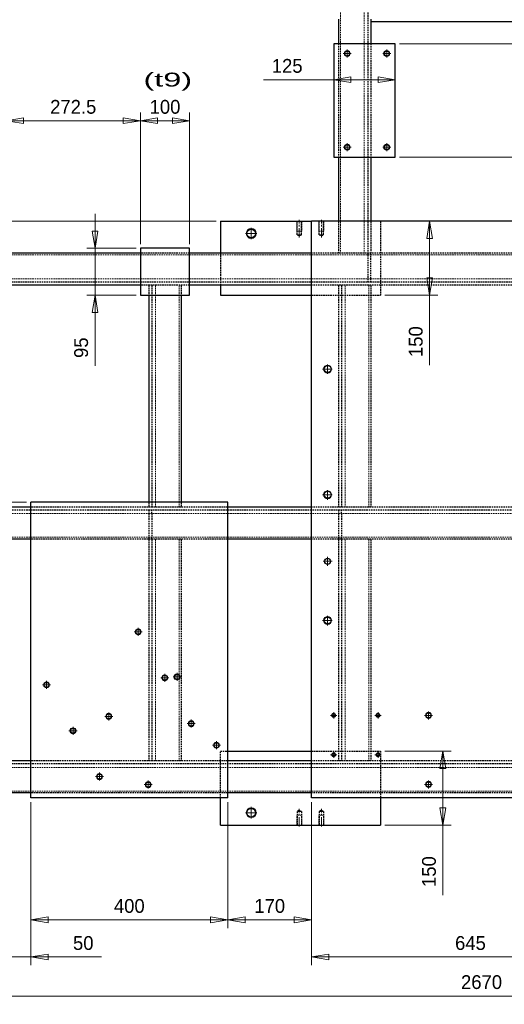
# Model space of a CAD drawing. Header units: millimetres. Extents: x -62 to 6744, y -106 to 4796.
# Tile 7 of 22: x 2497 to 3481, y 1125 to 3122. Entities that reach past the tile are written whole.
import ezdxf

# ---------------------------------------------------------------- set-up
doc = ezdxf.new("R2010")
doc.units = ezdxf.units.MM
doc.linetypes.add('CENTER2', pattern=[28.575, 19.05, -3.175, 3.175, -3.175])
doc.linetypes.add('HIDDEN2', pattern=[4.7625, 3.175, -1.5875])
doc.layers.get('0').update_dxf_attribs({"color": 157, "lineweight": 0})
doc.layers.add('2', color=176, linetype='Continuous', lineweight=0)
doc.styles.add('Default', font='txt')
doc.styles.add('JIS', font='txt')
doc.dimstyles.new('Default', dxfattribs={"dimtxt": 3.5, "dimasz": 4.375, "dimexe": 2.1, "dimexo": 1.05, "dimgap": 1.75, "dimtad": 1, "dimdsep": 46, "dimtxsty": 'Default', "dimblk": 'CLOSED', "dimcen": 0.09, "dimclrt": 13, "dimadec": 0, "dimazin": 0, "dimtfac": 0.4, "dimtdec": 3, "dimtmove": 0, "dimatfit": 3, "dimldrblk": 'CLOSED', "dimfxl": 10.01, "dimtolj": 1, "dimarcsym": 0})

# ---------------------------------------------------------------- blocks, each defined once
blk = doc.blocks.new('_Closed')
at = {"color": 0, "linetype": 'ByBlock', "lineweight": -2}
for p, q in [((-1, 0.166667), (0, 0)), ((-1, 0.166667), (-1, -0.166667)), ((0, 0), (-1, -0.166667)), ((0, 0), (-1, 0))]:
    blk.add_line(p, q, dxfattribs=at)
blk = doc.blocks.new('*D8')
at = {"color": 0, "linetype": 'Continuous', "lineweight": -2}
for p, q in [((3090, 1535.4), (3090, 1204.5)), ((3735, 1535.4), (3735, 1204.5)), ((3700, 1221.3), (3125, 1221.3))]:
    blk.add_line(p, q, dxfattribs=at)
at = {"layer": 'Defpoints', "color": 0}
for p in [(3090, 1543.8), (3735, 1543.8), (3090, 1221.3)]:
    blk.add_point(p, dxfattribs=at)
at = {"color": 0, "lineweight": -2, "xscale": 35, "yscale": 35, "zscale": 35, "rotation": 180}
blk.add_blockref('_Closed', (3090, 1221.3), dxfattribs=at)
at = {"color": 0, "lineweight": -2, "xscale": 35, "yscale": 35, "zscale": 35}
blk.add_blockref('_Closed', (3735, 1221.3), dxfattribs=at)
at = {"color": 13, "lineweight": 0, "insert": (3412.5, 1249.3), "char_height": 28, "attachment_point": 5, "style": 'Default'}
blk.add_mtext('\\A1;645', dxfattribs=at)
blk = doc.blocks.new('*D9')
at = {"color": 0, "linetype": 'Continuous', "lineweight": -2}
for p, q in [((2920, 1535.4), (2920, 1279.7)), ((3090, 1535.4), (3090, 1279.7)), ((3055, 1296.5), (2955, 1296.5))]:
    blk.add_line(p, q, dxfattribs=at)
at = {"layer": 'Defpoints', "color": 0}
for p in [(2920, 1543.8), (3090, 1543.8), (2920, 1296.5)]:
    blk.add_point(p, dxfattribs=at)
at = {"color": 0, "lineweight": -2, "xscale": 35, "yscale": 35, "zscale": 35, "rotation": 180}
blk.add_blockref('_Closed', (2920, 1296.5), dxfattribs=at)
at = {"color": 0, "lineweight": -2, "xscale": 35, "yscale": 35, "zscale": 35}
blk.add_blockref('_Closed', (3090, 1296.5), dxfattribs=at)
at = {"color": 13, "lineweight": 0, "insert": (3005, 1324.5), "char_height": 28, "attachment_point": 5, "style": 'Default'}
blk.add_mtext('\\A1;170', dxfattribs=at)
blk = doc.blocks.new('*D10')
at = {"color": 0, "linetype": 'Continuous', "lineweight": -2}
for p, q in [((2520, 1535.4), (2520, 1279.7)), ((2920, 1535.4), (2920, 1279.7)), ((2885, 1296.5), (2555, 1296.5))]:
    blk.add_line(p, q, dxfattribs=at)
at = {"layer": 'Defpoints', "color": 0}
for p in [(2520, 1543.8), (2920, 1543.8), (2520, 1296.5)]:
    blk.add_point(p, dxfattribs=at)
at = {"color": 0, "lineweight": -2, "xscale": 35, "yscale": 35, "zscale": 35, "rotation": 180}
blk.add_blockref('_Closed', (2520, 1296.5), dxfattribs=at)
at = {"color": 0, "lineweight": -2, "xscale": 35, "yscale": 35, "zscale": 35}
blk.add_blockref('_Closed', (2920, 1296.5), dxfattribs=at)
at = {"color": 13, "lineweight": 0, "insert": (2720, 1324.5), "char_height": 28, "attachment_point": 5, "style": 'Default'}
blk.add_mtext('\\A1;400', dxfattribs=at)
blk = doc.blocks.new('*D11')
at = {"color": 0, "linetype": 'Continuous', "lineweight": -2}
for p, q in [((2470, 1535.4), (2470, 1204.5)), ((2520, 1535.4), (2520, 1204.5)), ((2435, 1221.3), (2400, 1221.3)), ((2520, 1221.3), (2470, 1221.3)), ((2520, 1221.3), (2663.3, 1221.3)), ((2555, 1221.3), (2590, 1221.3))]:
    blk.add_line(p, q, dxfattribs=at)
at = {"layer": 'Defpoints', "color": 0}
for p in [(2470, 1543.8), (2520, 1543.8), (2470, 1221.3)]:
    blk.add_point(p, dxfattribs=at)
at = {"color": 0, "lineweight": -2, "xscale": 35, "yscale": 35, "zscale": 35}
blk.add_blockref('_Closed', (2470, 1221.3), dxfattribs=at)
at = {"color": 0, "lineweight": -2, "xscale": 35, "yscale": 35, "zscale": 35, "rotation": 180}
blk.add_blockref('_Closed', (2520, 1221.3), dxfattribs=at)
at = {"color": 13, "lineweight": 0, "insert": (2626.6, 1249.3), "char_height": 28, "attachment_point": 5, "style": 'Default'}
blk.add_mtext('\\A1;50', dxfattribs=at)
blk = doc.blocks.new('*D13')
at = {"color": 0, "linetype": 'Continuous', "lineweight": -2}
for p, q in [((2100, 1535.4), (2100, 1125.2)), ((4770, 1535.4), (4770, 1125.2)), ((2135, 1142), (4735, 1142))]:
    blk.add_line(p, q, dxfattribs=at)
at = {"layer": 'Defpoints', "color": 0}
for p in [(2100, 1543.8), (4770, 1543.8), (4770, 1142)]:
    blk.add_point(p, dxfattribs=at)
at = {"color": 0, "lineweight": -2, "xscale": 35, "yscale": 35, "zscale": 35, "rotation": 180}
blk.add_blockref('_Closed', (2100, 1142), dxfattribs=at)
at = {"color": 0, "lineweight": -2, "xscale": 35, "yscale": 35, "zscale": 35}
blk.add_blockref('_Closed', (4770, 1142), dxfattribs=at)
at = {"color": 13, "lineweight": 0, "insert": (3435, 1170), "char_height": 28, "attachment_point": 5, "style": 'Default'}
blk.add_mtext('\\A1;2670', dxfattribs=at)
blk = doc.blocks.new('*D18')
at = {"color": 0, "linetype": 'Continuous', "lineweight": -2}
for p, q in [((2511.6, 2143.8), (1747.5, 2143.8)), ((1764.3, 2108.8), (1764.3, 1578.8)), ((2036.6, 1543.8), (1747.5, 1543.8))]:
    blk.add_line(p, q, dxfattribs=at)
at = {"layer": 'Defpoints', "color": 0}
for p in [(2520, 2143.8), (1764.3, 1543.8), (2045, 1543.8)]:
    blk.add_point(p, dxfattribs=at)
at = {"color": 0, "lineweight": -2, "xscale": 35, "yscale": 35, "zscale": 35}
for p, rotation in [((1764.3, 2143.8), 90), ((1764.3, 1543.8), 270)]:
    blk.add_blockref('_Closed', p, dxfattribs=dict(at, rotation=rotation))
at = {"color": 13, "lineweight": 0, "insert": (1736.3, 1843.8), "char_height": 28, "attachment_point": 5, "rotation": 90, "style": 'Default'}
blk.add_mtext('\\A1;600', dxfattribs=at)
blk = doc.blocks.new('*D19')
at = {"color": 0, "linetype": 'Continuous', "lineweight": -2}
for p, q in [((2650.4, 2693.8), (2650.4, 2728.8)), ((2734.1, 2658.8), (2633.6, 2658.8)), ((2650.4, 2658.8), (2650.4, 2563.8)), ((2734.1, 2563.8), (2633.6, 2563.8)), ((2650.4, 2563.8), (2650.4, 2420.5)), ((2650.4, 2528.8), (2650.4, 2493.8))]:
    blk.add_line(p, q, dxfattribs=at)
at = {"layer": 'Defpoints', "color": 0}
for p in [(2742.5, 2658.8), (2650.4, 2563.8), (2742.5, 2563.8)]:
    blk.add_point(p, dxfattribs=at)
at = {"color": 0, "lineweight": -2, "xscale": 35, "yscale": 35, "zscale": 35}
for p, rotation in [((2650.4, 2658.8), 270), ((2650.4, 2563.8), 90)]:
    blk.add_blockref('_Closed', p, dxfattribs=dict(at, rotation=rotation))
at = {"color": 13, "lineweight": 0, "insert": (2622.4, 2457.1), "char_height": 28, "attachment_point": 5, "rotation": 90, "style": 'Default'}
blk.add_mtext('\\A1;95', dxfattribs=at)
blk = doc.blocks.new('*D22')
at = {"color": 0, "linetype": 'Continuous', "lineweight": -2}
for p, q in [((2100, 2667.2), (2100, 3662.9)), ((3135, 3502.2), (3135, 3662.9)), ((3100, 3646.1), (2135, 3646.1))]:
    blk.add_line(p, q, dxfattribs=at)
at = {"layer": 'Defpoints', "color": 0}
for p in [(2100, 3646.1), (3135, 3493.8), (2100, 2658.8)]:
    blk.add_point(p, dxfattribs=at)
at = {"color": 0, "lineweight": -2, "xscale": 35, "yscale": 35, "zscale": 35, "rotation": 180}
blk.add_blockref('_Closed', (2100, 3646.1), dxfattribs=at)
at = {"color": 0, "lineweight": -2, "xscale": 35, "yscale": 35, "zscale": 35}
blk.add_blockref('_Closed', (3135, 3646.1), dxfattribs=at)
at = {"color": 13, "lineweight": 0, "insert": (2617.5, 3674.1), "char_height": 28, "attachment_point": 5, "style": 'Default'}
blk.add_mtext('\\A1;1035', dxfattribs=at)
blk = doc.blocks.new('*D26')
at = {"color": 0, "linetype": 'Continuous', "lineweight": -2}
for p, q in [((3268.4, 2843.8), (5075.2, 2843.8)), ((5058.4, 2693.8), (5058.4, 2808.8)), ((4833.4, 2658.8), (5075.2, 2658.8))]:
    blk.add_line(p, q, dxfattribs=at)
at = {"layer": 'Defpoints', "color": 0}
for p in [(3260, 2843.8), (5058.4, 2843.8), (4825, 2658.8)]:
    blk.add_point(p, dxfattribs=at)
at = {"color": 0, "lineweight": -2, "xscale": 35, "yscale": 35, "zscale": 35}
for p, rotation in [((5058.4, 2843.8), 90), ((5058.4, 2658.8), 270)]:
    blk.add_blockref('_Closed', p, dxfattribs=dict(at, rotation=rotation))
at = {"color": 13, "lineweight": 0, "insert": (5030.4, 2751.3), "char_height": 28, "attachment_point": 5, "rotation": 90, "style": 'Default'}
blk.add_mtext('\\A1;185', dxfattribs=at)
blk = doc.blocks.new('*D27')
at = {"color": 0, "linetype": 'Continuous', "lineweight": -2}
for p, q in [((3268.4, 3073.8), (5075.2, 3073.8)), ((5058.4, 2878.8), (5058.4, 3038.8)), ((3268.4, 2843.8), (5075.2, 2843.8))]:
    blk.add_line(p, q, dxfattribs=at)
at = {"layer": 'Defpoints', "color": 0}
for p in [(3260, 3073.8), (5058.4, 3073.8), (3260, 2843.8)]:
    blk.add_point(p, dxfattribs=at)
at = {"color": 0, "lineweight": -2, "xscale": 35, "yscale": 35, "zscale": 35}
for p, rotation in [((5058.4, 3073.8), 90), ((5058.4, 2843.8), 270)]:
    blk.add_blockref('_Closed', p, dxfattribs=dict(at, rotation=rotation))
at = {"color": 13, "lineweight": 0, "insert": (5030.4, 2958.8), "char_height": 28, "attachment_point": 5, "rotation": 90, "style": 'Default'}
blk.add_mtext('\\A1;230', dxfattribs=at)
blk = doc.blocks.new('*D28')
at = {"color": 0, "linetype": 'Continuous', "lineweight": -2}
for p, q in [((3135, 2852.2), (3135, 3017.4)), ((3260, 2852.2), (3260, 3017.4)), ((3135, 3000.6), (2992.5, 3000.6)), ((3225, 3000.6), (3170, 3000.6))]:
    blk.add_line(p, q, dxfattribs=at)
at = {"layer": 'Defpoints', "color": 0}
for p in [(3135, 3000.6), (3135, 2843.8), (3260, 2843.8)]:
    blk.add_point(p, dxfattribs=at)
at = {"color": 0, "lineweight": -2, "xscale": 35, "yscale": 35, "zscale": 35, "rotation": 180}
blk.add_blockref('_Closed', (3135, 3000.6), dxfattribs=at)
at = {"color": 0, "lineweight": -2, "xscale": 35, "yscale": 35, "zscale": 35}
blk.add_blockref('_Closed', (3260, 3000.6), dxfattribs=at)
at = {"color": 13, "lineweight": 0, "insert": (3040.5, 3028.6), "char_height": 28, "attachment_point": 5, "style": 'Default'}
blk.add_mtext('\\A1;125', dxfattribs=at)
blk = doc.blocks.new('*D32')
at = {"color": 0, "linetype": 'Continuous', "lineweight": -2}
for p, q in [((2470, 2667.2), (2470, 2934.3)), ((2505, 2917.5), (2707.5, 2917.5)), ((2742.5, 2667.2), (2742.5, 2934.3))]:
    blk.add_line(p, q, dxfattribs=at)
at = {"layer": 'Defpoints', "color": 0}
for p in [(2742.5, 2917.5), (2470, 2658.8), (2742.5, 2658.8)]:
    blk.add_point(p, dxfattribs=at)
at = {"color": 0, "lineweight": -2, "xscale": 35, "yscale": 35, "zscale": 35, "rotation": 180}
blk.add_blockref('_Closed', (2470, 2917.5), dxfattribs=at)
at = {"color": 0, "lineweight": -2, "xscale": 35, "yscale": 35, "zscale": 35}
blk.add_blockref('_Closed', (2742.5, 2917.5), dxfattribs=at)
at = {"color": 13, "lineweight": 0, "insert": (2606.2, 2945.5), "char_height": 28, "attachment_point": 5, "style": 'Default'}
blk.add_mtext('\\A1;272.5', dxfattribs=at)
blk = doc.blocks.new('*D33')
at = {"color": 0, "linetype": 'Continuous', "lineweight": -2}
for p, q in [((2742.5, 2667.2), (2742.5, 2934.3)), ((2777.5, 2917.5), (2807.5, 2917.5)), ((2842.5, 2667.2), (2842.5, 2934.3))]:
    blk.add_line(p, q, dxfattribs=at)
at = {"layer": 'Defpoints', "color": 0}
for p in [(2842.5, 2917.5), (2742.5, 2658.8), (2842.5, 2658.8)]:
    blk.add_point(p, dxfattribs=at)
at = {"color": 0, "lineweight": -2, "xscale": 35, "yscale": 35, "zscale": 35, "rotation": 180}
blk.add_blockref('_Closed', (2742.5, 2917.5), dxfattribs=at)
at = {"color": 0, "lineweight": -2, "xscale": 35, "yscale": 35, "zscale": 35}
blk.add_blockref('_Closed', (2842.5, 2917.5), dxfattribs=at)
at = {"color": 13, "lineweight": 0, "insert": (2792.5, 2945.5), "char_height": 28, "attachment_point": 5, "style": 'Default'}
blk.add_mtext('\\A1;100', dxfattribs=at)
blk = doc.blocks.new('*D36')
at = {"color": 0, "linetype": 'Continuous', "lineweight": -2}
for p, q in [((3238.4, 2713.8), (3346.4, 2713.8)), ((3329.6, 2678.8), (3329.6, 2598.8)), ((3238.4, 2563.8), (3346.4, 2563.8)), ((3329.6, 2563.8), (3329.6, 2421.4))]:
    blk.add_line(p, q, dxfattribs=at)
at = {"layer": 'Defpoints', "color": 0}
for p in [(3230, 2713.8), (3230, 2563.8), (3329.6, 2563.8)]:
    blk.add_point(p, dxfattribs=at)
at = {"color": 0, "lineweight": -2, "xscale": 35, "yscale": 35, "zscale": 35}
for p, rotation in [((3329.6, 2713.8), 90), ((3329.6, 2563.8), 270)]:
    blk.add_blockref('_Closed', p, dxfattribs=dict(at, rotation=rotation))
at = {"color": 13, "lineweight": 0, "insert": (3301.6, 2469.4), "char_height": 28, "attachment_point": 5, "rotation": 90, "style": 'Default'}
blk.add_mtext('\\A1;150', dxfattribs=at)
blk = doc.blocks.new('*D45')
at = {"color": 0, "linetype": 'Continuous', "lineweight": -2}
for p, q in [((3238.4, 1638.8), (3373.2, 1638.8)), ((3356.4, 1523.8), (3356.4, 1603.8)), ((3238.4, 1488.8), (3373.2, 1488.8)), ((3356.4, 1488.8), (3356.4, 1346.4))]:
    blk.add_line(p, q, dxfattribs=at)
at = {"layer": 'Defpoints', "color": 0}
for p in [(3230, 1638.8), (3356.4, 1638.8), (3230, 1488.8)]:
    blk.add_point(p, dxfattribs=at)
at = {"color": 0, "lineweight": -2, "xscale": 35, "yscale": 35, "zscale": 35}
for p, rotation in [((3356.4, 1638.8), 90), ((3356.4, 1488.8), 270)]:
    blk.add_blockref('_Closed', p, dxfattribs=dict(at, rotation=rotation))
at = {"color": 13, "lineweight": 0, "insert": (3328.4, 1394.4), "char_height": 28, "attachment_point": 5, "rotation": 90, "style": 'Default'}
blk.add_mtext('\\A1;150', dxfattribs=at)
blk = doc.blocks.new('*D51')
at = {"color": 0, "linetype": 'Continuous', "lineweight": -2}
for p, q in [((2896.6, 2713.8), (1578.2, 2713.8)), ((1595, 2678.8), (1595, 1578.8)), ((2036.6, 1543.8), (1578.2, 1543.8))]:
    blk.add_line(p, q, dxfattribs=at)
at = {"layer": 'Defpoints', "color": 0}
for p in [(2905, 2713.8), (1595, 1543.8), (2045, 1543.8)]:
    blk.add_point(p, dxfattribs=at)
at = {"color": 0, "lineweight": -2, "xscale": 35, "yscale": 35, "zscale": 35}
for p, rotation in [((1595, 2713.8), 90), ((1595, 1543.8), 270)]:
    blk.add_blockref('_Closed', p, dxfattribs=dict(at, rotation=rotation))
at = {"color": 13, "lineweight": 0, "insert": (1567, 2128.8), "char_height": 28, "attachment_point": 5, "rotation": 90, "style": 'Default'}
blk.add_mtext('\\A1;1170', dxfattribs=at)
blk = doc.blocks.new('TITLE_BLOCK', base_point=(6640, 80))
at = {"layer": '2', "color": 176, "linetype": 'Continuous', "lineweight": 0, "true_color": 0x000080, "style": 'JIS', "width": 1.76}
blk.add_text('(t9)', height=28, dxfattribs=at).set_placement((2748.7, 2987))
blk = doc.blocks.new('FORMAT')
at = {"color": 176, "linetype": 'Continuous', "lineweight": 0, "true_color": 0x000080}
blk.add_blockref('TITLE_BLOCK', (6640, 80), dxfattribs=at)
blk = doc.blocks.new('a', base_point=(1989.346, 1448.7))
at = {"color": 52, "linetype": 'HIDDEN2', "lineweight": 0, "true_color": 0xdcdc00}
for p, q in [((3148.613, 3483.816), (3148.613, 2648.816)), ((3196.659, 3483.816), (3196.659, 2648.816)), ((3059.962, 2713.816), (3059.962, 2693.816)), ((3069.962, 2713.816), (3069.962, 2693.816)), ((3104.962, 2713.816), (3104.962, 2693.816)), ((3114.962, 2713.816), (3114.962, 2693.816)), ((3059.962, 2693.816), (3069.962, 2693.816)), ((3104.962, 2693.816), (3114.962, 2693.816)), ((4759.962, 2645.165), (2109.962, 2645.165)), ((4759.962, 2597.119), (2109.962, 2597.119)), ((2773.264, 2583.816), (2773.264, 2133.816)), ((2821.31, 2583.816), (2821.31, 2133.816)), ((3158.264, 2583.816), (3158.264, 2133.816)), ((3206.31, 2583.816), (3206.31, 2133.816)), ((4694.962, 2120.513), (2174.962, 2120.513)), ((4694.962, 2072.467), (2174.962, 2072.467)), ((2773.264, 2068.816), (2773.264, 1618.816)), ((2821.31, 2068.816), (2821.31, 1791.939)), ((3158.264, 2068.816), (3158.264, 1618.816)), ((3206.31, 2068.816), (3206.31, 1618.816)), ((2821.31, 1786.64), (2821.31, 1618.816)), ((4759.962, 1605.513), (2447.879, 1605.513)), ((4759.962, 1557.467), (2109.962, 1557.467)), ((3059.962, 1488.816), (3059.962, 1508.816)), ((3069.962, 1508.816), (3059.962, 1508.816)), ((3069.962, 1488.816), (3069.962, 1508.816)), ((3104.962, 1488.816), (3104.962, 1508.816)), ((3114.962, 1508.816), (3104.962, 1508.816)), ((3114.962, 1488.816), (3114.962, 1508.816))]:
    blk.add_line(p, q, dxfattribs=at)
at = {"color": 72, "linetype": 'HIDDEN2', "lineweight": 30, "true_color": 0x60bf00}
for p, q in [((3203.962, 3483.816), (3203.962, 2648.816)), ((3144.962, 3073.816), (3144.962, 2843.816)), ((3209.962, 3073.816), (3209.962, 2843.816)), ((3060.712, 2686.216), (3060.712, 2713.816)), ((3069.212, 2686.216), (3069.212, 2713.816)), ((3105.712, 2686.216), (3105.712, 2713.816)), ((3114.212, 2686.216), (3114.212, 2713.816)), ((3144.962, 2713.816), (3144.962, 2648.816)), ((3209.962, 2713.816), (3209.962, 2648.816)), ((3229.962, 2713.816), (3229.962, 2563.816)), ((3060.712, 2686.216), (3069.212, 2686.216)), ((3064.962, 2683.762), (3060.712, 2686.216)), ((3064.962, 2683.762), (3069.212, 2686.216)), ((3105.712, 2686.216), (3114.212, 2686.216)), ((3109.962, 2683.762), (3105.712, 2686.216)), ((3109.962, 2683.762), (3114.212, 2686.216)), ((2842.462, 2648.816), (2742.462, 2648.816)), ((2904.962, 2648.816), (2904.962, 2583.816)), ((3734.962, 2648.816), (3089.962, 2648.816)), ((3203.962, 2648.816), (3203.962, 2645.165)), ((3203.962, 2645.165), (3203.962, 2597.119)), ((3209.962, 2645.165), (3209.962, 2648.816)), ((3209.962, 2597.119), (3209.962, 2645.165)), ((3203.962, 2597.119), (3203.962, 2589.816)), ((3209.962, 2589.816), (3209.962, 2597.119)), ((4759.962, 2589.816), (2109.962, 2589.816)), ((2842.462, 2583.816), (2742.462, 2583.816)), ((2759.962, 2583.816), (2759.962, 2563.816)), ((2765.962, 2583.816), (2765.962, 2133.816)), ((2824.962, 2583.816), (2824.962, 2563.816)), ((3734.962, 2583.816), (3089.962, 2583.816)), ((3144.962, 2583.816), (3144.962, 2133.816)), ((3150.962, 2583.816), (3150.962, 2133.816)), ((3209.962, 2583.816), (3209.962, 2133.816)), ((3089.962, 2563.816), (3229.962, 2563.816)), ((2759.962, 2143.816), (2759.962, 2133.816)), ((2824.962, 2143.816), (2824.962, 2133.816)), ((4694.962, 2127.816), (2174.962, 2127.816)), ((2919.962, 2133.816), (2519.962, 2133.816)), ((2759.962, 2127.816), (2759.962, 2120.513)), ((2759.962, 2120.513), (2759.962, 2072.467)), ((2765.962, 2120.513), (2765.962, 2127.816)), ((2765.962, 2120.513), (2765.962, 2072.467)), ((3734.962, 2133.816), (3089.962, 2133.816)), ((3144.962, 2127.816), (3144.962, 2120.513)), ((3144.962, 2120.513), (3144.962, 2072.467)), ((3150.962, 2120.513), (3150.962, 2127.816)), ((3150.962, 2120.513), (3150.962, 2072.467)), ((2919.962, 2068.816), (2519.962, 2068.816)), ((2759.962, 2072.467), (2759.962, 2068.816)), ((2759.962, 2068.816), (2759.962, 1618.816)), ((2765.962, 2068.816), (2765.962, 2072.467)), ((2765.962, 2068.816), (2765.962, 1618.816)), ((2824.962, 2068.816), (2824.962, 1618.816)), ((3734.962, 2068.816), (3089.962, 2068.816)), ((3144.962, 2072.467), (3144.962, 2068.816)), ((3144.962, 2068.816), (3144.962, 1618.816)), ((3150.962, 2068.816), (3150.962, 2072.467)), ((3150.962, 2068.816), (3150.962, 1618.816)), ((3209.962, 2068.816), (3209.962, 1618.816)), ((2904.962, 1543.816), (2904.962, 1638.816)), ((2904.962, 1638.816), (2919.962, 1638.816)), ((3089.962, 1638.816), (3229.962, 1638.816)), ((3229.962, 1638.816), (3229.962, 1543.816)), ((2919.962, 1618.816), (2519.962, 1618.816)), ((3734.962, 1618.816), (3089.962, 1618.816)), ((4759.962, 1612.816), (2109.962, 1612.816)), ((2919.962, 1553.816), (2519.962, 1553.816)), ((3734.962, 1553.816), (3089.962, 1553.816)), ((3064.962, 1518.87), (3060.712, 1516.416)), ((3064.962, 1518.87), (3069.212, 1516.416)), ((3109.962, 1518.87), (3105.712, 1516.416)), ((3109.962, 1518.87), (3114.212, 1516.416)), ((3069.212, 1516.416), (3060.712, 1516.416)), ((3060.712, 1516.416), (3060.712, 1488.816)), ((3069.212, 1516.416), (3069.212, 1488.816)), ((3114.212, 1516.416), (3105.712, 1516.416)), ((3105.712, 1516.416), (3105.712, 1488.816)), ((3114.212, 1516.416), (3114.212, 1488.816))]:
    blk.add_line(p, q, dxfattribs=at)
at = {"color": 157, "linetype": 'Continuous', "lineweight": 30, "true_color": 0x44607b}
for p, q in [((3144.962, 3123.816), (3144.962, 3073.816)), ((3209.962, 3123.816), (3209.962, 3073.816)), ((3209.962, 3118.816), (3659.962, 3118.816)), ((3134.962, 3073.816), (3134.962, 2843.816)), ((3259.962, 3073.816), (3134.962, 3073.816)), ((3259.962, 2843.816), (3259.962, 3073.816)), ((3134.962, 2843.816), (3259.962, 2843.816)), ((3144.962, 2843.816), (3144.962, 2713.816)), ((3209.962, 2843.816), (3209.962, 2713.816)), ((2904.962, 2713.816), (2904.962, 2648.816)), ((2904.962, 2713.816), (3089.962, 2713.816)), ((3089.962, 1543.816), (3089.962, 2713.816)), ((3734.962, 2713.816), (3089.962, 2713.816)), ((2842.462, 2658.816), (2742.462, 2658.816)), ((2742.462, 2658.816), (2742.462, 2563.816)), ((2842.462, 2563.816), (2842.462, 2658.816)), ((2742.462, 2648.816), (2469.962, 2648.816)), ((3089.962, 2648.816), (2842.462, 2648.816)), ((2742.462, 2583.816), (2469.962, 2583.816)), ((3089.962, 2583.816), (2842.462, 2583.816)), ((2904.962, 2583.816), (2904.962, 2563.816)), ((2742.462, 2563.816), (2842.462, 2563.816)), ((2759.962, 2563.816), (2759.962, 2143.816)), ((2824.962, 2563.816), (2824.962, 2143.816)), ((2904.962, 2563.816), (3089.962, 2563.816)), ((2919.962, 2143.816), (2519.962, 2143.816)), ((2519.962, 1543.816), (2519.962, 2143.816)), ((2919.962, 1543.816), (2919.962, 2143.816)), ((2519.962, 2133.816), (2469.962, 2133.816)), ((3089.962, 2133.816), (2919.962, 2133.816)), ((2519.962, 2068.816), (2469.962, 2068.816)), ((3089.962, 2068.816), (2919.962, 2068.816)), ((2919.962, 1638.816), (3089.962, 1638.816)), ((2519.962, 1618.816), (2469.962, 1618.816)), ((3089.962, 1618.816), (2919.962, 1618.816)), ((2519.962, 1553.816), (2469.962, 1553.816)), ((2919.962, 1543.816), (2519.962, 1543.816)), ((2904.962, 1488.816), (2904.962, 1543.816)), ((3089.962, 1553.816), (2919.962, 1553.816)), ((3734.962, 1543.816), (3089.962, 1543.816)), ((3229.962, 1543.816), (3229.962, 1488.816)), ((2904.962, 1488.816), (3229.962, 1488.816))]:
    blk.add_line(p, q, dxfattribs=at)
at = {"color": 190, "linetype": 'CENTER2', "lineweight": 0, "true_color": 0x801eff}
for p, q in [((3162.462, 3045.691), (3162.462, 3061.941)), ((3242.462, 3045.691), (3242.462, 3061.941)), ((3154.337, 3053.816), (3170.587, 3053.816)), ((3234.337, 3053.816), (3250.587, 3053.816)), ((3154.337, 2863.816), (3170.587, 2863.816)), ((3162.462, 2855.691), (3162.462, 2871.941)), ((3234.337, 2863.816), (3250.587, 2863.816)), ((3242.462, 2855.691), (3242.462, 2871.941)), ((3064.962, 2680.762), (3064.962, 2716.816)), ((3109.962, 2680.762), (3109.962, 2716.816)), ((2967.462, 2677.066), (2967.462, 2700.566)), ((2955.712, 2688.816), (2979.212, 2688.816)), ((3122.462, 2403.816), (3122.462, 2423.816)), ((3112.462, 2413.816), (3132.462, 2413.816)), ((3112.462, 2158.816), (3132.462, 2158.816)), ((3122.462, 2148.816), (3122.462, 2168.816)), ((3113.462, 2023.816), (3131.462, 2023.816)), ((3122.462, 2014.816), (3122.462, 2032.816)), ((3112.462, 1903.816), (3132.462, 1903.816)), ((3122.462, 1893.816), (3122.462, 1913.816)), ((2730.063, 1880.664), (2746.313, 1880.664)), ((2738.188, 1872.539), (2738.188, 1888.789)), ((2551.992, 1765.039), (2551.992, 1781.289)), ((2783.813, 1787.566), (2800.063, 1787.566)), ((2791.938, 1779.441), (2791.938, 1795.691)), ((2808.798, 1789.29), (2825.048, 1789.29)), ((2816.923, 1781.165), (2816.923, 1797.415)), ((2543.867, 1773.164), (2560.117, 1773.164)), ((3134.962, 1704.941), (3134.962, 1717.691)), ((3224.962, 1704.941), (3224.962, 1717.691)), ((3327.462, 1703.191), (3327.462, 1719.441)), ((2670.234, 1709.29), (2686.484, 1709.29)), ((2678.359, 1701.165), (2678.359, 1717.415)), ((2845.688, 1686.343), (2845.688, 1702.593)), ((3128.587, 1711.316), (3141.337, 1711.316)), ((3218.587, 1711.316), (3231.337, 1711.316)), ((3319.337, 1711.316), (3335.587, 1711.316)), ((2597.617, 1680.066), (2613.867, 1680.066)), ((2605.742, 1671.941), (2605.742, 1688.191)), ((2837.563, 1694.468), (2853.813, 1694.468)), ((2896.923, 1642.601), (2896.923, 1658.851)), ((2888.798, 1650.726), (2905.048, 1650.726)), ((3128.587, 1631.316), (3141.337, 1631.316)), ((3134.962, 1624.941), (3134.962, 1637.691)), ((3218.587, 1631.316), (3231.337, 1631.316)), ((3224.962, 1624.941), (3224.962, 1637.691)), ((2651.367, 1586.968), (2667.617, 1586.968)), ((2659.492, 1578.843), (2659.492, 1595.093)), ((2758.359, 1562.601), (2758.359, 1578.851)), ((3327.462, 1563.191), (3327.462, 1579.441)), ((2750.234, 1570.726), (2766.484, 1570.726)), ((3319.337, 1571.316), (3335.587, 1571.316)), ((2967.462, 1502.066), (2967.462, 1525.566)), ((3064.962, 1485.816), (3064.962, 1521.87)), ((3109.962, 1485.816), (3109.962, 1521.87)), ((2955.712, 1513.816), (2979.212, 1513.816))]:
    blk.add_line(p, q, dxfattribs=at)
at = {"color": 52, "linetype": 'Continuous', "lineweight": 0, "true_color": 0xdcdc00}
blk.add_line((2821.31, 1791.939), (2821.31, 1786.64), dxfattribs=at)
for centre, radius in [((3162.462, 3053.816), 6), ((3242.462, 3053.816), 6), ((3162.462, 2863.816), 6), ((3242.462, 2863.816), 6), ((2967.462, 2688.816), 10), ((3122.462, 2413.816), 8), ((3122.462, 2158.816), 8), ((3122.462, 1903.816), 8), ((2738.188, 1880.664), 6), ((2551.992, 1773.164), 6), ((2791.938, 1787.566), 6), ((2816.923, 1789.29), 6), ((2678.359, 1709.29), 6), ((2845.688, 1694.468), 6), ((3134.962, 1711.316), 4), ((3224.962, 1711.316), 4), ((3327.462, 1711.316), 6), ((2605.742, 1680.066), 6), ((2896.923, 1650.726), 6), ((3134.962, 1631.316), 4), ((3224.962, 1631.316), 4), ((2659.492, 1586.968), 6), ((2758.359, 1570.726), 6), ((3327.462, 1571.316), 6), ((2967.462, 1513.816), 10)]:
    blk.add_circle(centre, radius, dxfattribs=at)
at = {"color": 157, "linetype": 'Continuous', "lineweight": 30, "true_color": 0x44607b}
for centre, radius in [((3162.462, 3053.816), 5.125), ((3242.462, 3053.816), 5.125), ((3162.462, 2863.816), 5.125), ((3242.462, 2863.816), 5.125), ((2967.462, 2688.816), 8.75), ((3122.462, 2413.816), 7), ((3122.462, 2158.816), 7), ((3122.462, 2023.816), 6), ((3122.462, 1903.816), 7), ((2738.188, 1880.664), 5.125), ((2551.992, 1773.164), 5.125), ((2791.938, 1787.566), 5.125), ((2816.923, 1789.29), 5.125), ((2678.359, 1709.29), 5.125), ((2845.688, 1694.468), 5.125), ((3134.962, 1711.316), 3.375), ((3224.962, 1711.316), 3.375), ((3327.462, 1711.316), 5.125), ((2605.742, 1680.066), 5.125), ((2896.923, 1650.726), 5.125), ((3134.962, 1631.316), 3.375), ((3224.962, 1631.316), 3.375), ((2659.492, 1586.968), 5.125), ((2758.359, 1570.726), 5.125), ((3327.462, 1571.316), 5.125), ((2967.462, 1513.816), 8.75)]:
    blk.add_circle(centre, radius, dxfattribs=at)
at = {"color": 72, "linetype": 'HIDDEN2', "lineweight": 30, "true_color": 0x60bf00}
for centre in [(2791.938, 1787.566), (2816.923, 1789.29), (2659.492, 1586.968), (2758.359, 1570.726), (3327.462, 1571.316)]:
    blk.add_circle(centre, 5.125, dxfattribs=at)
at = {"color": 190, "linetype": 'Continuous', "lineweight": 0, "true_color": 0x801eff}
dim = blk.add_linear_dim(base=(2099.962, 3646.102), p1=(3134.962, 3493.816), p2=(2099.962, 2658.816), dimstyle='Default', override={"dimtxt": 28, "dimasz": 35, "dimexe": 16.8, "dimexo": 8.4, "dimgap": 14, "dimjust": 0, "dimpost": '', "dimse1": 0, "dimse2": 0, "dimtfac": 0.7, "dimtmove": 0}, dxfattribs=at)
dim.commit()
dim.dimension.update_dxf_attribs({"geometry": '*D22', "text_midpoint": (2617.462, 3646.102), "dimtype": 160})
for base, p1, p2, angle, override, picture, middle, dimtype in [((5058.376, 3073.816), (3259.962, 2843.816), (3259.962, 3073.816), 90, {"dimtxt": 28, "dimasz": 35, "dimexe": 16.8, "dimexo": 8.4, "dimgap": 14, "dimpost": '', "dimtfac": 0.7, "dimtmove": 0}, '*D27', (5058.376, 2958.816), 161), ((3134.962, 3000.558), (3259.962, 2843.816), (3134.962, 2843.816), 180, {"dimtxt": 28, "dimasz": 35, "dimexe": 16.8, "dimexo": 8.4, "dimgap": 14, "dimjust": 0, "dimpost": '', "dimse1": 0, "dimse2": 0, "dimtfac": 0.7, "dimtmove": 0}, '*D28', (3040.518, 3000.558), 161), ((2742.462, 2917.511), (2469.962, 2658.816), (2742.462, 2658.816), 0, {"dimtxt": 28, "dimasz": 35, "dimexe": 16.8, "dimexo": 8.4, "dimgap": 14, "dimpost": '', "dimtfac": 0.7, "dimtmove": 0}, '*D32', (2606.212, 2917.511), 161), ((2842.462, 2917.511), (2742.462, 2658.816), (2842.462, 2658.816), 0, {"dimtxt": 28, "dimasz": 35, "dimexe": 16.8, "dimexo": 8.4, "dimgap": 14, "dimpost": '', "dimtfac": 0.7, "dimtmove": 0}, '*D33', (2792.462, 2917.511), 161), ((5058.376, 2843.816), (4824.962, 2658.816), (3259.962, 2843.816), 90, {"dimtxt": 28, "dimasz": 35, "dimexe": 16.8, "dimexo": 8.4, "dimgap": 14, "dimpost": '', "dimtfac": 0.7, "dimtmove": 0}, '*D26', (5058.376, 2751.316), 160), ((2650.414, 2563.816), (2742.462, 2658.816), (2742.462, 2563.816), 270, {"dimtxt": 28, "dimasz": 35, "dimexe": 16.8, "dimexo": 8.4, "dimgap": 14, "dimjust": 0, "dimpost": '', "dimse1": 0, "dimse2": 0, "dimtfac": 0.7, "dimtmove": 0}, '*D19', (2650.414, 2457.149), 161), ((1595.048, 1543.816), (2904.962, 2713.816), (2044.962, 1543.816), 90, {"dimtxt": 28, "dimasz": 35, "dimexe": 16.8, "dimexo": 8.4, "dimgap": 14, "dimjust": 0, "dimpost": '', "dimse1": 0, "dimse2": 0, "dimtfac": 0.7, "dimtmove": 0}, '*D51', (1595.048, 2128.816), 160), ((3329.591, 2563.816), (3229.962, 2713.816), (3229.962, 2563.816), 270, {"dimtxt": 28, "dimasz": 35, "dimexe": 16.8, "dimexo": 8.4, "dimgap": 14, "dimjust": 0, "dimpost": '', "dimse1": 0, "dimse2": 0, "dimtfac": 0.7, "dimtmove": 0}, '*D36', (3329.591, 2469.372), 161), ((1764.257, 1543.816), (2519.962, 2143.816), (2044.962, 1543.816), 90, {"dimtxt": 28, "dimasz": 35, "dimexe": 16.8, "dimexo": 8.4, "dimgap": 14, "dimjust": 0, "dimpost": '', "dimse1": 0, "dimse2": 0, "dimtfac": 0.7, "dimtmove": 0}, '*D18', (1764.257, 1843.816), 160), ((3356.406, 1638.816), (3229.962, 1488.816), (3229.962, 1638.816), 90, {"dimtxt": 28, "dimasz": 35, "dimexe": 16.8, "dimexo": 8.4, "dimgap": 14, "dimpost": '', "dimtfac": 0.7, "dimtmove": 0}, '*D45', (3356.406, 1394.372), 161), ((4769.962, 1141.961), (2099.962, 1543.816), (4769.962, 1543.816), 0, {"dimtxt": 28, "dimasz": 35, "dimexe": 16.8, "dimexo": 8.4, "dimgap": 14, "dimpost": '', "dimtfac": 0.7, "dimtmove": 0}, '*D13', (3434.962, 1141.961), 161), ((2469.962, 1221.256), (2519.962, 1543.816), (2469.962, 1543.816), 180, {"dimtxt": 28, "dimasz": 35, "dimexe": 16.8, "dimexo": 8.4, "dimgap": 14, "dimjust": 0, "dimpost": '', "dimse1": 0, "dimse2": 0, "dimtfac": 0.7, "dimtmove": 0}, '*D11', (2626.629, 1221.256), 161), ((2519.962, 1296.465), (2919.962, 1543.816), (2519.962, 1543.816), 180, {"dimtxt": 28, "dimasz": 35, "dimexe": 16.8, "dimexo": 8.4, "dimgap": 14, "dimjust": 0, "dimpost": '', "dimse1": 0, "dimse2": 0, "dimtfac": 0.7, "dimtmove": 0}, '*D10', (2719.962, 1296.465), 161), ((2919.962, 1296.465), (3089.962, 1543.816), (2919.962, 1543.816), 180, {"dimtxt": 28, "dimasz": 35, "dimexe": 16.8, "dimexo": 8.4, "dimgap": 14, "dimjust": 0, "dimpost": '', "dimse1": 0, "dimse2": 0, "dimtfac": 0.7, "dimtmove": 0}, '*D9', (3004.962, 1296.465), 161), ((3089.962, 1221.256), (3734.962, 1543.816), (3089.962, 1543.816), 180, {"dimtxt": 28, "dimasz": 35, "dimexe": 16.8, "dimexo": 8.4, "dimgap": 14, "dimjust": 0, "dimpost": '', "dimse1": 0, "dimse2": 0, "dimtfac": 0.7, "dimtmove": 0}, '*D8', (3412.462, 1221.256), 161)]:
    dim = blk.add_linear_dim(base=base, p1=p1, p2=p2, angle=angle, dimstyle='Default', override=override, dxfattribs=at)
    dim.commit()
    dim.dimension.update_dxf_attribs({"geometry": picture, "text_midpoint": middle, "dimtype": dimtype})

msp = doc.modelspace()

# ---------------------------------------------------------------- block references
at = {"color": 176, "linetype": 'Continuous', "lineweight": 0, "true_color": 0x000080}
for name, p in [('FORMAT', (0, 0)), ('a', (1989.3, 1448.7))]:
    msp.add_blockref(name, p, dxfattribs=at)

doc.saveas('drawing.dxf')
